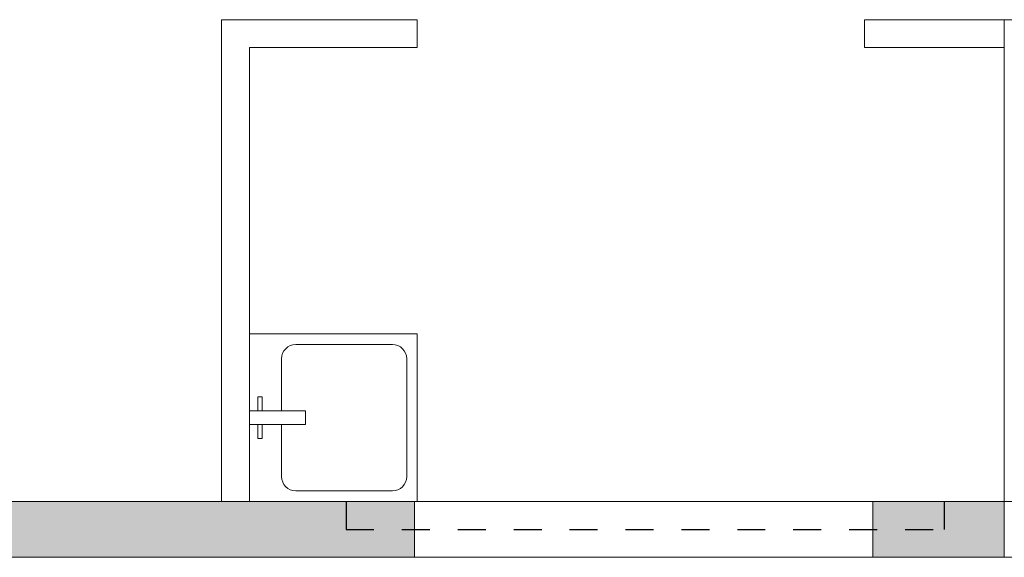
# Model space of a CAD drawing. Header units: millimetres. Extents: x -3267 to 40126, y 29201 to 102288.
# Tile 138 of 256: x 24903 to 28426, y 40994 to 42919. Entities that reach past the tile are written whole.
import ezdxf

# ---------------------------------------------------------------- set-up
doc = ezdxf.new("R2010")
doc.units = ezdxf.units.MM
doc.linetypes.add('3_ Штрих_ 1 х 1 мм', pattern=[200, 100, -100])
doc.linetypes.add('4_ Штрихпунктир_ 10 х 2 мм', pattern=[1400, 1000, -200, 0, -200])
for name, color, linetype, lineweight in [('A-DOOR-____-OTLN', 7, 'Continuous', 9), ('A-DOOR-OPNG-OTLN', 7, 'Continuous', 9), ('A-WALL-____-MCUT', 7, 'Continuous', 9), ('A-WALL-____-OTLN', 7, 'Continuous', 9), ('A-WALL-____-PATT', 7, 'Continuous', 9), ('I-WALL-____-MCUT', 7, 'Continuous', 9), ('I-WALL-____-OTLN', 7, 'Continuous', 9), ('P-SANR-FIXT-OTLN', 7, 'Continuous', 9), ('S-BEAM-____-OTLN', 7, 'Continuous', 9), ('S-GRID-____-OTLN', 7, 'Continuous', 9)]:
    doc.layers.add(name, color=color, linetype=linetype, lineweight=lineweight)

# ---------------------------------------------------------------- blocks, each defined once
blk = doc.blocks.new('A-PLU-Sink-2D - 600 x 600mm-893880-ВКК_02_К1_З_ЭОМ_кабель_')
at = {"layer": 'P-SANR-FIXT-OTLN', "color": 253, "lineweight": 5, "true_color": 0xaaaaaa}
for p, q in [((-9.3, 102.3), (-9.3, 302.3)), ((40.7, 302.3), (40.7, 102.3)), ((315.7, -297.7), (315.7, 302.3)), ((315.7, 302.3), (315.7, -297.7)), ((-59.3, 272.3), (-59.3, 257.3)), ((-9.3, 272.3), (-59.3, 272.3)), ((-59.3, 257.3), (-9.3, 257.3)), ((40.7, 272.3), (90.7, 272.3)), ((90.7, 257.3), (40.7, 257.3)), ((90.7, 272.3), (90.7, 257.3)), ((-9.3, 188), (-195.4, 188)), ((226.8, 188), (40.7, 188)), ((-246.2, 137.2), (-246.2, -208.8)), ((277.6, -208.8), (277.6, 137.2)), ((40.7, 102.3), (-9.3, 102.3)), ((-195.4, -259.6), (226.8, -259.6)), ((-284.3, -297.7), (315.7, -297.7)), ((315.7, -297.7), (-284.3, -297.7))]:
    blk.add_line(p, q, dxfattribs=at)
for centre, start, end in [((-195.4, 137.2), 90, 180), ((226.8, 137.2), 360, 90), ((-195.4, -208.8), 180, 270), ((226.8, -208.8), 270, 0)]:
    blk.add_arc(centre, 50.8, start, end, dxfattribs=at)
blk = doc.blocks.new('АР_Перемычка - 200__Уx2_50x5__250-250-8170833-ВКК_02_К1_З_ЭОМ_кабель_')
at = {"layer": 'S-BEAM-____-OTLN', "color": 9, "linetype": '3_ Штрих_ 1 х 1 мм', "lineweight": 25, "true_color": 0xc4c4c4}
for p, q in [((-1070, 100), (-1070, -100)), ((1070, 100), (1070, -100)), ((-1070, 0), (1070, 0))]:
    blk.add_line(p, q, dxfattribs=at)
blk = doc.blocks.new('КР-Проем - Настраиваемый-8177659-ВКК_02_К1_З_ЭОМ_кабель_')
at = {"layer": 'A-DOOR-OPNG-OTLN', "color": 253, "lineweight": 5, "true_color": 0xaaaaaa}
for p, q in [((-820, 100), (820, 100)), ((-820, -100), (820, -100))]:
    blk.add_line(p, q, dxfattribs=at)
blk = doc.blocks.new('Наметкина 10_РД_АР_К1_отсоединено_rvt-1-ВКК_02_К1_З_ЭОМ_кабель_')
at = {"layer": 'A-WALL-____-PATT', "lineweight": 5, "true_color": 0xaaaaaa}
h = blk.add_hatch(dxfattribs=at)
h.set_pattern_fill('FP_1', color=253, style=0, pattern_type=2)
h.set_pattern_definition([(135, (150.28, 188.64), (-282.8427, 3e-14), [5, -395]), (135, (174.9, 237.36), (-282.8427, 3e-14), [5, -395]), (135, (211.96, 236.53), (-282.8427, 3e-14), [5, -395]), (135, (114.96, 223.96), (-282.8427, 3e-14), [5, -395]), (135, (77.54, 223.96), (-282.8427, 3e-14), [5, -395]), (135, (57.44, 184.52), (-282.8427, 3e-14), [5, -395]), (135, (66.21, 142.9), (-282.8427, 3e-14), [5, -395]), (135, (107.33, 161), (-282.8427, 3e-14), [5, -395]), (135, (99.08, 130.94), (-282.8427, 3e-14), [5, -395]), (135, (22.6, 136.46), (-282.8427, 3e-14), [5, -395]), (135, (21.16, 168.08), (-282.8427, 3e-14), [5, -395]), (135, (46.13, 96.12), (-282.8427, 3e-14), [5, -395]), (135, (3.54, 74.6), (-282.8427, 3e-14), [5, -395]), (135, (40.3, 47.56), (-282.8427, 3e-14), [5, -395]), (135, (39.77, 18.47), (-282.8427, 3e-14), [5, -395]), (135, (76.94, 37.28), (-282.8427, 3e-14), [5, -395]), (135, (114.18, 62.4), (-282.8427, 3e-14), [5, -395]), (135, (139.87, 90.2), (-282.8427, 3e-14), [5, -395]), (135, (141.44, 15.82), (-282.8427, 3e-14), [5, -395]), (135, (188.69, 26.73), (-282.8427, 3e-14), [5, -395]), (135, (176.14, 51.36), (-282.8427, 3e-14), [5, -395]), (135, (177.03, 0), (-282.8427, 3e-14), [5, -395]), (135, (276.61, 8.22), (-282.8427, 3e-14), [5, -395]), (135, (271.19, 31.72), (-282.8427, 3e-14), [5, -395]), (135, (268.29, 119.65), (-282.8427, 3e-14), [5, -395]), (135, (237.92, 101.95), (-282.8427, 3e-14), [5, -395]), (135, (237.92, 158.27), (-282.8427, 3e-14), [5, -395]), (135, (260.4, 204.35), (-282.8427, 3e-14), [5, -395]), (135, (275.54, 235.4), (-282.8427, 3e-14), [5, -395]), (135, (117.62, 268.96), (-282.8427, 3e-14), [5, -395]), (135, (203.62, 273.83), (-282.8427, 3e-14), [5, -395]), (135, (47.24, 279.3), (-282.8427, 3e-14), [5, -395]), (135, (23.2, 266.16), (-282.8427, 3e-14), [5, -395]), (135, (42.78, 232.52), (-282.8427, 3e-14), [5, -395]), (135, (177.76, 90.57), (-282.8427, 3e-14), [5, -395]), (135, (181.12, 121.8), (-282.8427, 3e-14), [5, -395]), (135, (206.73, 172.06), (-282.8427, 3e-14), [5, -395]), (135, (143.14, 136.62), (-282.8427, 3e-14), [5, -395]), (135, (211.51, 131.86), (-282.8427, 3e-14), [5, -395]), (135, (81.47, 95.1), (-282.8427, 3e-14), [5, -395]), (135, (235.13, 60.46), (-282.8427, 3e-14), [5, -395]), (135, (242.24, 4.89), (-282.8427, 3e-14), [5, -395]), (45, (0, 106.07), (-282.8427, 0), []), (45, (106.07, 0), (-282.8427, 0), []), (45, (176.78, 0), (-282.8427, 0), []), (45, (0, 176.78), (-282.8427, 0), [])])
h.paths.add_polyline_path([(26230, 41275), (26700, 41275), (26700, 41475), (26230, 41475), (26230, 41383)])
h.paths.add_polyline_path([(23709.3, 41275), (24590, 41275), (24590, 41475), (21325, 41475), (21325, 41275), (23108.2, 41275)])
at = {"layer": 'A-WALL-____-MCUT', "color": 253, "lineweight": 5, "true_color": 0xaaaaaa}
for p, q in [((26700, 43200), (26700, 43195.3)), ((26900, 43200), (26700, 43200)), ((26700, 43195.3), (26700, 41575)), ((24590, 41475), (21325, 41475)), ((24590, 41275), (24590, 41475)), ((26700, 41475), (26230, 41475)), ((26230, 41475), (26230, 41275)), ((26700, 41275), (26700, 41475)), ((21325, 41275), (24590, 41275)), ((26230, 41275), (26700, 41275))]:
    blk.add_line(p, q, dxfattribs=at)
at = {"layer": 'A-WALL-____-OTLN', "color": 253, "lineweight": 5, "true_color": 0xaaaaaa}
blk.add_line((24590, 41475), (26230, 41475), dxfattribs=at)
at = {"layer": 'I-WALL-____-MCUT', "color": 253, "lineweight": 5, "true_color": 0xaaaaaa}
for p, q in [((26700, 41575), (26700, 41275)), ((26700, 41275), (28900, 41275))]:
    blk.add_line(p, q, dxfattribs=at)
at = {"layer": 'I-WALL-____-OTLN', "color": 253, "lineweight": 5, "true_color": 0xaaaaaa}
for p, q in [((23900, 43200), (24600, 43200)), ((23900, 43200), (23900, 43100)), ((24600, 43200), (24600, 43100)), ((26200, 43200), (26700, 43200)), ((26200, 43200), (26200, 43100)), ((23900, 41475), (23900, 43100)), ((24600, 43100), (24000, 43100)), ((24000, 43100), (24000, 41475)), ((26700, 43100), (26200, 43100))]:
    blk.add_line(p, q, dxfattribs=at)
at = {"layer": 'A-DOOR-____-OTLN', "color": 253, "lineweight": 5, "true_color": 0xaaaaaa, "rotation": 180}
blk.add_blockref('КР-Проем - Настраиваемый-8177659-ВКК_02_К1_З_ЭОМ_кабель_', (25410, 41375), dxfattribs=at)
at = {"layer": 'P-SANR-FIXT-OTLN', "color": 253, "lineweight": 5, "true_color": 0xaaaaaa, "rotation": 89.99999999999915}
blk.add_blockref('A-PLU-Sink-2D - 600 x 600mm-893880-ВКК_02_К1_З_ЭОМ_кабель_', (24302.3, 41759.3), dxfattribs=at)
at = {"layer": 'S-BEAM-____-OTLN', "color": 253, "lineweight": 5, "true_color": 0xaaaaaa}
blk.add_blockref('АР_Перемычка - 200__Уx2_50x5__250-250-8170833-ВКК_02_К1_З_ЭОМ_кабель_', (25415, 41375), dxfattribs=at)

msp = doc.modelspace()

# ---------------------------------------------------------------- linework, layer by layer
at = {"layer": 'S-GRID-____-OTLN', "color": 253, "linetype": '4_ Штрихпунктир_ 10 х 2 мм', "true_color": 0xaaaaaa}
msp.add_line((38817.9, 41193.7), (-2467.3, 41193.7), dxfattribs=at)

# ---------------------------------------------------------------- block references
at = {"lineweight": 5}
msp.add_blockref('Наметкина 10_РД_АР_К1_отсоединено_rvt-1-ВКК_02_К1_З_ЭОМ_кабель_', (1725.6, -281.3), dxfattribs=at)

doc.saveas('drawing.dxf')
